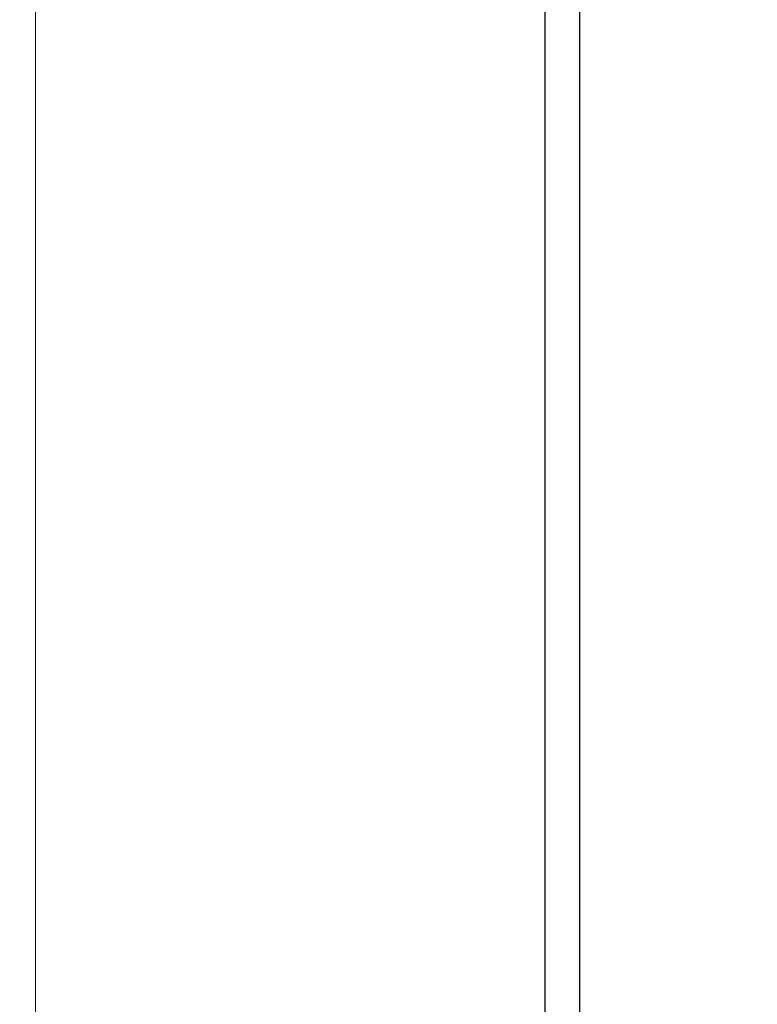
# Paper-space layout 'Blatt4' of a CAD drawing. Header units: millimetres. Extents: x 5 to 418, y 2 to 292.
# Tile 34 of 75: x 87.43 to 89.59, y 201.12 to 204. Entities that reach past the tile are written whole.
import ezdxf

# ---------------------------------------------------------------- set-up
doc = ezdxf.new("R2010")
doc.units = ezdxf.units.MM

psp = doc.layouts.new('Blatt4')

# ---------------------------------------------------------------- linework, layer by layer
at = {"color": 7, "linetype": 'Continuous', "lineweight": 18}
psp.add_line((87.4767, 209.2552), (87.4767, 181.9278), dxfattribs=at)
at = {"color": 7, "linetype": 'Continuous', "lineweight": 25}
for p, q in [((88.9666, 206.2722), (88.9666, 193.0442)), ((89.0675, 206.1672), (89.0675, 193.1025))]:
    psp.add_line(p, q, dxfattribs=at)
at = {"color": 7, "linetype": 'Continuous', "lineweight": 18}
for centre, major_axis, ratio, start_param, end_param in [((365.4312, 366.6879), (379.9846, 5.8274), 0.587244, 3.834585, 4.001386), ((365.4312, 355.2005), (379.9866, -5.634), 0.567146, 3.873355, 3.997444), ((365.4164, 367.659), (378.7845, 5.8277), 0.587275, 3.871004, 3.964908)]:
    psp.add_ellipse(centre, major_axis=major_axis, ratio=ratio, start_param=start_param, end_param=end_param, dxfattribs=at)
at = {"color": 7, "linetype": 'Continuous', "lineweight": 25}
psp.add_open_spline([(80.7494, 215.0294), (81.5576, 214.5051), (83.9014, 212.9848), (87.8525, 210.5044), (92.6317, 207.6048), (97.5029, 204.7552), (102.4626, 201.9553), (107.5106, 199.2071), (111.3984, 197.1627), (113.6013, 196.0337), (114.0739, 195.7914)], degree=3, knots=[0, 0, 0, 0, 0.0774167, 0.2244859, 0.3715556, 0.5186246, 0.6656928, 0.8127599, 0.959826, 1, 1, 1, 1], dxfattribs=at)

doc.saveas('drawing.dxf')
